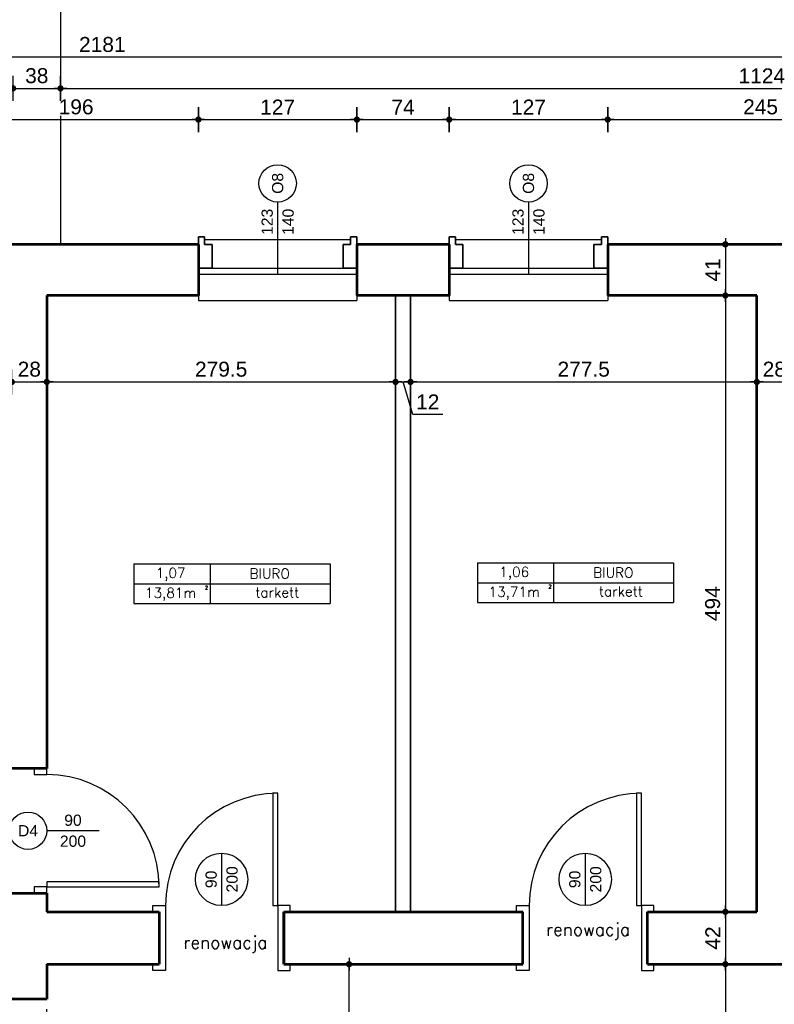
# Model space of a CAD drawing. Header units: millimetres. Extents: x 11979 to 37895, y 18730 to 47884.
# Tile 215 of 256: x 34896 to 35500, y 42002 to 42792. Entities that reach past the tile are written whole.
import ezdxf
from ezdxf.enums import TextEntityAlignment as Align

# ---------------------------------------------------------------- set-up
doc = ezdxf.new("R2010")
doc.units = ezdxf.units.MM
doc.linetypes.add('ACAD_ISO03W100', pattern=[30, 12, -18])
doc.linetypes.add('DASHED', pattern=[19.05, 12.7, -6.35])
for name, color, linetype in [('-LI-WIDOK', 2, 'Continuous'), ('-STROPODACH', 7, 'Continuous'), ('-WYMIAR', 8, 'Continuous'), ('_drzwi łuk', 1, 'Continuous'), ('_PROJEKTOWANE', 5, 'Continuous'), ('drzwi łuk', 1, 'Continuous'), ('PROJEKTOWANE', 5, 'Continuous')]:
    doc.layers.add(name, color=color, linetype=linetype)
doc.layers.add('-ŚCIANY DZIAŁOWE', color=3, linetype='Continuous', lineweight=35)
doc.layers.add('-ŚCIANY NOŚNE', color=4, linetype='Continuous', lineweight=53)
doc.styles.add('ARIAL', font='arial.ttf', dxfattribs={"height": 0.5})
doc.styles.add('SIMPLEX', font='simplex')
doc.styles.get("Standard").update_dxf_attribs({"font": 'arial.ttf'})
doc.dimstyles.new('CZA-KROPKA-50', dxfattribs={"dimtxt": 12, "dimasz": 1, "dimexe": 2, "dimexo": 25, "dimgap": 4, "dimtad": 1, "dimdec": 1, "dimrnd": 0.5, "dimzin": 9, "dimdsep": 46, "dimtxsty": 'Standard', "dimblk": 'CZA-KROPKA', "dimblk1": 'CZA-KROPKA', "dimblk2": 'CZA-KROPKA', "dimsah": 1, "dimcen": -20, "dimse1": 1, "dimse2": 1, "dimclrd": 8, "dimclre": 8, "dimclrt": 9, "dimadec": 0, "dimazin": 0, "dimtfac": 1, "dimtdec": 1, "dimtmove": 1, "dimatfit": 3, "dimldrblk": 'CZA-KROPKA', "dimfxl": 1, "dimtolj": 1, "dimtzin": 9, "dimarcsym": 0})

# ---------------------------------------------------------------- blocks, each defined once
blk = doc.blocks.new('CZA-KROPKA')
at = {"layer": '-WYMIAR', "linetype": 'ByBlock'}
for p, q in [((0, 10), (0, -10)), ((5, 0), (-5, 0))]:
    blk.add_line(p, q, dxfattribs=at)
at = {"layer": '-WYMIAR', "linetype": 'ByBlock', "const_width": 2.5}
blk.add_lwpolyline([(-1.25, 0, 1), (1.25, 0, 1)], format="xyb", close=True, dxfattribs=at)
blk = doc.blocks.new('*D2676')
at = {"layer": 'Defpoints', "color": 0}
for p in [(35159.65, 42034.62), (35203.18, 42034.62), (35185.39, 41852.62)]:
    blk.add_point(p, dxfattribs=at)
at = {"layer": 'PROJEKTOWANE', "color": 8, "lineweight": -2}
blk.add_line((35159.65, 41853.62), (35159.65, 42033.62), dxfattribs=at)
for p, rotation in [((35159.65, 42034.62), 90), ((35159.65, 41852.62), 270)]:
    blk.add_blockref('CZA-KROPKA', p, dxfattribs=dict(at, rotation=rotation))
at = {"layer": 'PROJEKTOWANE', "color": 9, "insert": (35149.52, 41943.62), "char_height": 12, "attachment_point": 5, "rotation": 90, "bg_fill": 3, "box_fill_scale": 1.1, "bg_fill_color": 257, "bg_fill_transparency": 0}
blk.add_mtext('\\A1;182', dxfattribs=at)
blk = doc.blocks.new('*D2590')
at = {"layer": '_PROJEKTOWANE', "color": 8, "lineweight": -2}
blk.add_line((34890.39, 42501.35), (34916.39, 42501.35), dxfattribs=at)
at = {"layer": 'Defpoints', "color": 0}
for p in [(34889.39, 42570.62), (34917.39, 42570.62), (34917.39, 42501.35)]:
    blk.add_point(p, dxfattribs=at)
at = {"layer": '_PROJEKTOWANE', "color": 8, "lineweight": -2, "rotation": 180}
blk.add_blockref('CZA-KROPKA', (34889.39, 42501.35), dxfattribs=at)
at = {"layer": '_PROJEKTOWANE', "color": 8, "lineweight": -2}
blk.add_blockref('CZA-KROPKA', (34917.39, 42501.35), dxfattribs=at)
at = {"layer": '_PROJEKTOWANE', "color": 9, "insert": (34903.39, 42511.48), "char_height": 12, "attachment_point": 5}
blk.add_mtext('\\A1;28', dxfattribs=at)
blk = doc.blocks.new('*D2591')
at = {"layer": '_PROJEKTOWANE', "color": 8, "lineweight": -2}
blk.add_line((34918.39, 42501.35), (35195.89, 42501.35), dxfattribs=at)
at = {"layer": 'Defpoints', "color": 0}
for p in [(34917.39, 42570.62), (35196.89, 42570.62), (35196.89, 42501.35)]:
    blk.add_point(p, dxfattribs=at)
at = {"layer": '_PROJEKTOWANE', "color": 8, "lineweight": -2, "rotation": 180}
blk.add_blockref('CZA-KROPKA', (34917.39, 42501.35), dxfattribs=at)
at = {"layer": '_PROJEKTOWANE', "color": 8, "lineweight": -2}
blk.add_blockref('CZA-KROPKA', (35196.89, 42501.35), dxfattribs=at)
at = {"layer": '_PROJEKTOWANE', "color": 9, "insert": (35057.14, 42511.48), "char_height": 12, "attachment_point": 5}
blk.add_mtext('\\A1;279.5', dxfattribs=at)
blk = doc.blocks.new('*D2592')
at = {"layer": '_PROJEKTOWANE', "color": 8, "lineweight": -2}
for p, q in [((35197.89, 42501.35), (35207.89, 42501.35)), ((35210.71, 42475.28), (35202.89, 42501.35)), ((35234.65, 42475.28), (35210.71, 42475.28))]:
    blk.add_line(p, q, dxfattribs=at)
at = {"layer": 'Defpoints', "color": 0}
for p in [(35196.89, 42570.62), (35208.89, 42570.62), (35208.89, 42501.35)]:
    blk.add_point(p, dxfattribs=at)
at = {"layer": '_PROJEKTOWANE', "color": 8, "lineweight": -2, "rotation": 180}
blk.add_blockref('CZA-KROPKA', (35196.89, 42501.35), dxfattribs=at)
at = {"layer": '_PROJEKTOWANE', "color": 8, "lineweight": -2}
blk.add_blockref('CZA-KROPKA', (35208.89, 42501.35), dxfattribs=at)
at = {"layer": '_PROJEKTOWANE', "color": 9, "insert": (35222.68, 42485.3), "char_height": 12, "attachment_point": 5}
blk.add_mtext('\\A1;12', dxfattribs=at)
blk = doc.blocks.new('*D2593')
at = {"layer": '_PROJEKTOWANE', "color": 8, "lineweight": -2}
blk.add_line((35209.89, 42501.35), (35485.39, 42501.35), dxfattribs=at)
at = {"layer": 'Defpoints', "color": 0}
for p in [(35208.89, 42570.62), (35486.39, 42570.62), (35486.39, 42501.35)]:
    blk.add_point(p, dxfattribs=at)
at = {"layer": '_PROJEKTOWANE', "color": 8, "lineweight": -2, "rotation": 180}
blk.add_blockref('CZA-KROPKA', (35208.89, 42501.35), dxfattribs=at)
at = {"layer": '_PROJEKTOWANE', "color": 8, "lineweight": -2}
blk.add_blockref('CZA-KROPKA', (35486.39, 42501.35), dxfattribs=at)
at = {"layer": '_PROJEKTOWANE', "color": 9, "insert": (35347.64, 42511.48), "char_height": 12, "attachment_point": 5}
blk.add_mtext('\\A1;277.5', dxfattribs=at)
blk = doc.blocks.new('*D2594')
at = {"layer": '_PROJEKTOWANE', "color": 8, "lineweight": -2}
blk.add_line((35487.39, 42501.35), (35513.39, 42501.35), dxfattribs=at)
at = {"layer": 'Defpoints', "color": 0}
for p in [(35486.39, 42570.62), (35514.39, 42570.62), (35514.39, 42501.35)]:
    blk.add_point(p, dxfattribs=at)
at = {"layer": '_PROJEKTOWANE', "color": 8, "lineweight": -2, "rotation": 180}
blk.add_blockref('CZA-KROPKA', (35486.39, 42501.35), dxfattribs=at)
at = {"layer": '_PROJEKTOWANE', "color": 8, "lineweight": -2}
blk.add_blockref('CZA-KROPKA', (35514.39, 42501.35), dxfattribs=at)
at = {"layer": '_PROJEKTOWANE', "color": 9, "insert": (35500.39, 42511.48), "char_height": 12, "attachment_point": 5}
blk.add_mtext('\\A1;28', dxfattribs=at)
blk = doc.blocks.new('*D2610')
at = {"layer": '_PROJEKTOWANE', "color": 8, "lineweight": -2}
blk.add_line((35461.15, 42610.62), (35461.15, 42571.62), dxfattribs=at)
at = {"layer": 'Defpoints', "color": 0}
for p in [(35468.8, 42611.62), (35461.15, 42570.62), (35468.8, 42570.62)]:
    blk.add_point(p, dxfattribs=at)
at = {"layer": '_PROJEKTOWANE', "color": 8, "lineweight": -2}
for p, rotation in [((35461.15, 42611.62), 90), ((35461.15, 42570.62), 270)]:
    blk.add_blockref('CZA-KROPKA', p, dxfattribs=dict(at, rotation=rotation))
at = {"layer": '_PROJEKTOWANE', "color": 9, "insert": (35451.13, 42591.12), "char_height": 12, "attachment_point": 5, "rotation": 90}
blk.add_mtext('\\A1;41', dxfattribs=at)
blk = doc.blocks.new('*D2611')
at = {"layer": '_PROJEKTOWANE', "color": 8, "lineweight": -2}
blk.add_line((35461.15, 42569.62), (35461.15, 42077.62), dxfattribs=at)
at = {"layer": 'Defpoints', "color": 0}
for p in [(35468.8, 42570.62), (35461.15, 42076.62), (35486.39, 42076.62)]:
    blk.add_point(p, dxfattribs=at)
at = {"layer": '_PROJEKTOWANE', "color": 8, "lineweight": -2}
for p, rotation in [((35461.15, 42570.62), 90), ((35461.15, 42076.62), 270)]:
    blk.add_blockref('CZA-KROPKA', p, dxfattribs=dict(at, rotation=rotation))
at = {"layer": '_PROJEKTOWANE', "color": 9, "insert": (35451.03, 42323.62), "char_height": 12, "attachment_point": 5, "rotation": 90}
blk.add_mtext('\\A1;494', dxfattribs=at)
blk = doc.blocks.new('*D2612')
at = {"layer": '_PROJEKTOWANE', "color": 8, "lineweight": -2}
blk.add_line((35461.15, 42075.62), (35461.15, 42035.62), dxfattribs=at)
at = {"layer": 'Defpoints', "color": 0}
for p in [(35486.39, 42076.62), (35461.15, 42034.62), (35488.77, 42034.62)]:
    blk.add_point(p, dxfattribs=at)
at = {"layer": '_PROJEKTOWANE', "color": 8, "lineweight": -2}
for p, rotation in [((35461.15, 42076.62), 90), ((35461.15, 42034.62), 270)]:
    blk.add_blockref('CZA-KROPKA', p, dxfattribs=dict(at, rotation=rotation))
at = {"layer": '_PROJEKTOWANE', "color": 9, "insert": (35451.13, 42055.62), "char_height": 12, "attachment_point": 5, "rotation": 90}
blk.add_mtext('\\A1;42', dxfattribs=at)
blk = doc.blocks.new('*D2613')
at = {"layer": '_PROJEKTOWANE', "color": 8, "lineweight": -2}
blk.add_line((35461.15, 42033.62), (35461.15, 41853.62), dxfattribs=at)
at = {"layer": 'Defpoints', "color": 0}
for p in [(35488.77, 42034.62), (35461.15, 41852.62), (35517.19, 41852.62)]:
    blk.add_point(p, dxfattribs=at)
at = {"layer": '_PROJEKTOWANE', "color": 8, "lineweight": -2}
for p, rotation in [((35461.15, 42034.62), 90), ((35461.15, 41852.62), 270)]:
    blk.add_blockref('CZA-KROPKA', p, dxfattribs=dict(at, rotation=rotation))
at = {"layer": '_PROJEKTOWANE', "color": 9, "insert": (35451.03, 41943.62), "char_height": 12, "attachment_point": 5, "rotation": 90}
blk.add_mtext('\\A1;182', dxfattribs=at)
blk = doc.blocks.new('*D2957')
at = {"layer": '-WYMIAR', "color": 8, "lineweight": -2}
blk.add_line((36152.39, 42612.62), (36152.39, 42873.62), dxfattribs=at)
at = {"layer": 'Defpoints', "color": 0}
for p in [(34890.39, 42874.62), (36152.39, 42874.62), (36052.39, 42611.62)]:
    blk.add_point(p, dxfattribs=at)
at = {"layer": '-WYMIAR', "color": 8, "lineweight": -2}
for p, rotation in [((36152.39, 42874.62), 90), ((36152.39, 42611.62), 270)]:
    blk.add_blockref('CZA-KROPKA', p, dxfattribs=dict(at, rotation=rotation))
at = {"layer": '-WYMIAR', "color": 9, "insert": (36142.26, 42743.12), "char_height": 12, "attachment_point": 5, "rotation": 90, "bg_fill": 3, "box_fill_scale": 1.1, "bg_fill_color": 257, "bg_fill_transparency": 0}
blk.add_mtext('\\A1;263', dxfattribs=at)
blk = doc.blocks.new('*D2960')
at = {"layer": '-WYMIAR', "color": 8, "lineweight": -2}
blk.add_line((36177.39, 42612.62), (36177.39, 42911.62), dxfattribs=at)
at = {"layer": 'Defpoints', "color": 0}
for p in [(34928.39, 42912.62), (36177.39, 42912.62), (36052.39, 42611.62)]:
    blk.add_point(p, dxfattribs=at)
at = {"layer": '-WYMIAR', "color": 8, "lineweight": -2}
for p, rotation in [((36177.39, 42912.62), 90), ((36177.39, 42611.62), 270)]:
    blk.add_blockref('CZA-KROPKA', p, dxfattribs=dict(at, rotation=rotation))
at = {"layer": '-WYMIAR', "color": 9, "insert": (36167.26, 42762.12), "char_height": 12, "attachment_point": 5, "rotation": 90, "bg_fill": 3, "box_fill_scale": 1.1, "bg_fill_color": 257, "bg_fill_transparency": 0}
blk.add_mtext('\\A1;301', dxfattribs=at)
blk = doc.blocks.new('*D2961')
at = {"layer": '-WYMIAR', "color": 8, "lineweight": -2}
blk.add_line((36202.39, 41491.62), (36202.39, 42911.62), dxfattribs=at)
at = {"layer": 'Defpoints', "color": 0}
for p in [(34928.39, 42912.62), (36202.39, 42912.62), (36052.39, 41490.62)]:
    blk.add_point(p, dxfattribs=at)
at = {"layer": '-WYMIAR', "color": 8, "lineweight": -2}
for p, rotation in [((36202.39, 42912.62), 90), ((36202.39, 41490.62), 270)]:
    blk.add_blockref('CZA-KROPKA', p, dxfattribs=dict(at, rotation=rotation))
at = {"layer": '-WYMIAR', "color": 9, "insert": (36192.37, 42201.62), "char_height": 12, "attachment_point": 5, "rotation": 90, "bg_fill": 3, "box_fill_scale": 1.1, "bg_fill_color": 257, "bg_fill_transparency": 0}
blk.add_mtext('\\A1;1422', dxfattribs=at)
blk = doc.blocks.new('*D2966')
at = {"layer": '-WYMIAR', "color": 8, "lineweight": -2}
blk.add_line((34843.89, 42711.62), (35037.89, 42711.62), dxfattribs=at)
at = {"layer": 'Defpoints', "color": 0}
for p in [(35038.89, 42711.62), (34842.89, 42611.62), (35038.89, 42611.62)]:
    blk.add_point(p, dxfattribs=at)
at = {"layer": '-WYMIAR', "color": 8, "lineweight": -2, "rotation": 180}
blk.add_blockref('CZA-KROPKA', (34842.89, 42711.62), dxfattribs=at)
at = {"layer": '-WYMIAR', "color": 8, "lineweight": -2}
blk.add_blockref('CZA-KROPKA', (35038.89, 42711.62), dxfattribs=at)
at = {"layer": '-WYMIAR', "color": 9, "insert": (34940.89, 42721.75), "char_height": 12, "attachment_point": 5, "bg_fill": 3, "box_fill_scale": 1.1, "bg_fill_color": 257, "bg_fill_transparency": 0}
blk.add_mtext('\\A1;196', dxfattribs=at)
blk = doc.blocks.new('*D2967')
at = {"layer": '-WYMIAR', "color": 8, "lineweight": -2}
blk.add_line((35039.89, 42711.62), (35164.89, 42711.62), dxfattribs=at)
at = {"layer": 'Defpoints', "color": 0}
for p in [(35165.89, 42711.62), (35038.89, 42611.62), (35165.89, 42611.62)]:
    blk.add_point(p, dxfattribs=at)
at = {"layer": '-WYMIAR', "color": 8, "lineweight": -2, "rotation": 180}
blk.add_blockref('CZA-KROPKA', (35038.89, 42711.62), dxfattribs=at)
at = {"layer": '-WYMIAR', "color": 8, "lineweight": -2}
blk.add_blockref('CZA-KROPKA', (35165.89, 42711.62), dxfattribs=at)
at = {"layer": '-WYMIAR', "color": 9, "insert": (35102.39, 42721.65), "char_height": 12, "attachment_point": 5, "bg_fill": 3, "box_fill_scale": 1.1, "bg_fill_color": 257, "bg_fill_transparency": 0}
blk.add_mtext('\\A1;127', dxfattribs=at)
blk = doc.blocks.new('*D2968')
at = {"layer": '-WYMIAR', "color": 8, "lineweight": -2}
blk.add_line((35166.89, 42711.62), (35238.89, 42711.62), dxfattribs=at)
at = {"layer": 'Defpoints', "color": 0}
for p in [(35239.89, 42711.62), (35165.89, 42611.62), (35239.89, 42611.62)]:
    blk.add_point(p, dxfattribs=at)
at = {"layer": '-WYMIAR', "color": 8, "lineweight": -2, "rotation": 180}
blk.add_blockref('CZA-KROPKA', (35165.89, 42711.62), dxfattribs=at)
at = {"layer": '-WYMIAR', "color": 8, "lineweight": -2}
blk.add_blockref('CZA-KROPKA', (35239.89, 42711.62), dxfattribs=at)
at = {"layer": '-WYMIAR', "color": 9, "insert": (35202.89, 42721.62), "char_height": 12, "attachment_point": 5, "bg_fill": 3, "box_fill_scale": 1.1, "bg_fill_color": 257, "bg_fill_transparency": 0}
blk.add_mtext('\\A1;74', dxfattribs=at)
blk = doc.blocks.new('*D2969')
at = {"layer": '-WYMIAR', "color": 8, "lineweight": -2}
blk.add_line((35240.89, 42711.62), (35365.89, 42711.62), dxfattribs=at)
at = {"layer": 'Defpoints', "color": 0}
for p in [(35366.89, 42711.62), (35239.89, 42611.62), (35366.89, 42611.62)]:
    blk.add_point(p, dxfattribs=at)
at = {"layer": '-WYMIAR', "color": 8, "lineweight": -2, "rotation": 180}
blk.add_blockref('CZA-KROPKA', (35239.89, 42711.62), dxfattribs=at)
at = {"layer": '-WYMIAR', "color": 8, "lineweight": -2}
blk.add_blockref('CZA-KROPKA', (35366.89, 42711.62), dxfattribs=at)
at = {"layer": '-WYMIAR', "color": 9, "insert": (35303.39, 42721.65), "char_height": 12, "attachment_point": 5, "bg_fill": 3, "box_fill_scale": 1.1, "bg_fill_color": 257, "bg_fill_transparency": 0}
blk.add_mtext('\\A1;127', dxfattribs=at)
blk = doc.blocks.new('*D2970')
at = {"layer": '-WYMIAR', "color": 8, "lineweight": -2}
blk.add_line((35367.89, 42711.62), (35610.89, 42711.62), dxfattribs=at)
at = {"layer": 'Defpoints', "color": 0}
for p in [(35611.89, 42711.62), (35366.89, 42611.62), (35611.89, 42611.62)]:
    blk.add_point(p, dxfattribs=at)
at = {"layer": '-WYMIAR', "color": 8, "lineweight": -2, "rotation": 180}
blk.add_blockref('CZA-KROPKA', (35366.89, 42711.62), dxfattribs=at)
at = {"layer": '-WYMIAR', "color": 8, "lineweight": -2}
blk.add_blockref('CZA-KROPKA', (35611.89, 42711.62), dxfattribs=at)
at = {"layer": '-WYMIAR', "color": 9, "insert": (35489.39, 42721.75), "char_height": 12, "attachment_point": 5, "bg_fill": 3, "box_fill_scale": 1.1, "bg_fill_color": 257, "bg_fill_transparency": 0}
blk.add_mtext('\\A1;245', dxfattribs=at)
blk = doc.blocks.new('*D2979')
at = {"layer": '-WYMIAR', "color": 8, "lineweight": -2}
blk.add_line((34891.39, 42736.62), (34927.39, 42736.62), dxfattribs=at)
at = {"layer": 'Defpoints', "color": 0}
for p in [(34928.39, 42736.62), (34890.39, 42611.62), (34928.39, 42611.62)]:
    blk.add_point(p, dxfattribs=at)
at = {"layer": '-WYMIAR', "color": 8, "lineweight": -2, "rotation": 180}
blk.add_blockref('CZA-KROPKA', (34890.39, 42736.62), dxfattribs=at)
at = {"layer": '-WYMIAR', "color": 8, "lineweight": -2}
blk.add_blockref('CZA-KROPKA', (34928.39, 42736.62), dxfattribs=at)
at = {"layer": '-WYMIAR', "color": 9, "insert": (34909.39, 42746.75), "char_height": 12, "attachment_point": 5, "bg_fill": 3, "box_fill_scale": 1.1, "bg_fill_color": 257, "bg_fill_transparency": 0}
blk.add_mtext('\\A1;38', dxfattribs=at)
blk = doc.blocks.new('*D2980')
at = {"layer": '-WYMIAR', "color": 8, "lineweight": -2}
blk.add_line((34929.39, 42736.62), (36051.39, 42736.62), dxfattribs=at)
at = {"layer": 'Defpoints', "color": 0}
for p in [(36052.39, 42736.62), (34928.39, 42611.62), (36052.39, 42611.62)]:
    blk.add_point(p, dxfattribs=at)
at = {"layer": '-WYMIAR', "color": 8, "lineweight": -2, "rotation": 180}
blk.add_blockref('CZA-KROPKA', (34928.39, 42736.62), dxfattribs=at)
at = {"layer": '-WYMIAR', "color": 8, "lineweight": -2}
blk.add_blockref('CZA-KROPKA', (36052.39, 42736.62), dxfattribs=at)
at = {"layer": '-WYMIAR', "color": 9, "insert": (35490.39, 42746.65), "char_height": 12, "attachment_point": 5, "bg_fill": 3, "box_fill_scale": 1.1, "bg_fill_color": 257, "bg_fill_transparency": 0}
blk.add_mtext('\\A1;1124', dxfattribs=at)
blk = doc.blocks.new('*D2981')
at = {"layer": '-WYMIAR', "color": 8, "lineweight": -2}
blk.add_line((36051.39, 42761.62), (33872.39, 42761.62), dxfattribs=at)
at = {"layer": 'Defpoints', "color": 0}
for p in [(33871.39, 42761.62), (33871.39, 42611.62), (36052.39, 42611.62)]:
    blk.add_point(p, dxfattribs=at)
at = {"layer": '-WYMIAR', "color": 8, "lineweight": -2, "rotation": 180}
blk.add_blockref('CZA-KROPKA', (33871.39, 42761.62), dxfattribs=at)
at = {"layer": '-WYMIAR', "color": 8, "lineweight": -2}
blk.add_blockref('CZA-KROPKA', (36052.39, 42761.62), dxfattribs=at)
at = {"layer": '-WYMIAR', "color": 9, "insert": (34961.89, 42771.75), "char_height": 12, "attachment_point": 5, "bg_fill": 3, "box_fill_scale": 1.1, "bg_fill_color": 257, "bg_fill_transparency": 0}
blk.add_mtext('\\A1;2181', dxfattribs=at)

msp = doc.modelspace()

# ---------------------------------------------------------------- linework, layer by layer
at = {"layer": '-LI-WIDOK'}
for p, q in [((34928.39, 42912.62), (34928.39, 42611.62)), ((35043.89, 42615.62), (35160.89, 42615.62)), ((35244.89, 42615.62), (35361.89, 42615.62)), ((35038.89, 42570.62), (35038.89, 42566.62)), ((35165.89, 42570.62), (35165.89, 42566.62)), ((35239.89, 42570.62), (35239.89, 42566.62)), ((35366.89, 42570.62), (35366.89, 42566.62)), ((35038.89, 42566.62), (35165.89, 42566.62)), ((35239.89, 42566.62), (35366.89, 42566.62))]:
    msp.add_line(p, q, dxfattribs=at)
for points in [[(35098.48, 42081.62), (35102.48, 42081.62), (35102.48, 42171.62), (35098.48, 42171.62)], [(35389.89, 42081.62), (35393.89, 42081.62), (35393.89, 42171.62), (35389.89, 42171.62)]]:
    msp.add_lwpolyline(points, close=True, dxfattribs=at)
for points in [[(35007.48, 42076.62), (35002.48, 42076.62), (35002.48, 42081.62), (35012.48, 42081.62), (35012.48, 42034.62), (35012.48, 42029.62), (35002.48, 42029.62), (35002.48, 42034.62), (35007.48, 42034.62), (35007.48, 42076.62)], [(35107.48, 42076.62), (35112.48, 42076.62), (35112.48, 42081.62), (35102.48, 42081.62), (35102.48, 42034.62), (35102.48, 42029.62), (35112.48, 42029.62), (35112.48, 42034.62), (35107.48, 42034.62), (35107.48, 42076.62)], [(35298.89, 42076.62), (35293.89, 42076.62), (35293.89, 42081.62), (35303.89, 42081.62), (35303.89, 42034.62), (35303.89, 42029.62), (35293.89, 42029.62), (35293.89, 42034.62), (35298.89, 42034.62), (35298.89, 42076.62)], [(35398.89, 42076.62), (35403.89, 42076.62), (35403.89, 42081.62), (35393.89, 42081.62), (35393.89, 42034.62), (35393.89, 42029.62), (35403.89, 42029.62), (35403.89, 42034.62), (35398.89, 42034.62), (35398.89, 42076.62)]]:
    msp.add_lwpolyline(points, dxfattribs=at)
at = {"layer": '-STROPODACH', "linetype": 'DASHED'}
for p, q in [((35007.48, 42076.62), (35007.48, 42034.62)), ((35007.48, 42034.62), (35007.48, 42076.62))]:
    msp.add_line(p, q, dxfattribs=at)
at = {"layer": '-ŚCIANY DZIAŁOWE'}
for p, q in [((35038.89, 42611.62), (35038.89, 42617.62)), ((35038.89, 42617.62), (35043.89, 42617.62)), ((35043.89, 42617.62), (35043.89, 42611.62)), ((35165.89, 42617.62), (35160.89, 42617.62)), ((35160.89, 42617.62), (35160.89, 42611.62)), ((35165.89, 42611.62), (35165.89, 42617.62)), ((35239.89, 42611.62), (35239.89, 42617.62)), ((35239.89, 42617.62), (35244.89, 42617.62)), ((35244.89, 42617.62), (35244.89, 42611.62)), ((35366.89, 42617.62), (35361.89, 42617.62)), ((35361.89, 42617.62), (35361.89, 42611.62)), ((35366.89, 42611.62), (35366.89, 42617.62)), ((35043.89, 42611.62), (35049.89, 42611.62)), ((35049.89, 42611.62), (35049.89, 42592.62)), ((35160.89, 42611.62), (35154.89, 42611.62)), ((35154.89, 42611.62), (35154.89, 42592.62)), ((35244.89, 42611.62), (35250.89, 42611.62)), ((35250.89, 42611.62), (35250.89, 42592.62)), ((35361.89, 42611.62), (35355.89, 42611.62)), ((35355.89, 42611.62), (35355.89, 42592.62)), ((35049.89, 42592.62), (35038.89, 42592.62)), ((35154.89, 42592.62), (35165.89, 42592.62)), ((35250.89, 42592.62), (35239.89, 42592.62)), ((35355.89, 42592.62), (35366.89, 42592.62)), ((35196.89, 42570.62), (35196.89, 42076.62)), ((35208.89, 42570.62), (35208.89, 42076.62))]:
    msp.add_line(p, q, dxfattribs=at)
at = {"layer": '-ŚCIANY NOŚNE'}
for p, q in [((35038.89, 42611.62), (34842.89, 42611.62)), ((35038.89, 42611.62), (35038.89, 42570.62)), ((35239.89, 42611.62), (35165.89, 42611.62)), ((35165.89, 42611.62), (35165.89, 42570.62)), ((35239.89, 42611.62), (35239.89, 42570.62)), ((35611.89, 42611.62), (35366.89, 42611.62)), ((35366.89, 42611.62), (35366.89, 42570.62)), ((35611.89, 42611.62), (35370.89, 42611.62)), ((35038.89, 42570.62), (34917.39, 42570.62)), ((34917.39, 42570.62), (34917.39, 42191.62)), ((35239.89, 42570.62), (35165.89, 42570.62)), ((35486.39, 42570.62), (35366.89, 42570.62)), ((35486.39, 42076.62), (35486.39, 42570.62)), ((34917.39, 42191.62), (34889.39, 42191.62)), ((34889.39, 42091.62), (34917.39, 42091.62)), ((34917.39, 42091.62), (34917.39, 42076.62)), ((34917.39, 42076.62), (35007.48, 42076.62)), ((35007.48, 42076.62), (35007.48, 42034.62)), ((35107.48, 42076.62), (35298.89, 42076.62)), ((35107.48, 42076.62), (35107.48, 42034.62)), ((35107.48, 42034.62), (35107.48, 42076.62)), ((35107.48, 42076.62), (35107.48, 42034.62)), ((35298.89, 42034.62), (35298.89, 42076.62)), ((35298.89, 42034.62), (35298.89, 42076.62)), ((35398.89, 42076.62), (35486.39, 42076.62)), ((35398.89, 42034.62), (35398.89, 42076.62)), ((35398.89, 42034.62), (35398.89, 42076.62)), ((34917.39, 42034.62), (35007.48, 42034.62)), ((34917.39, 42034.62), (34917.39, 42006.62)), ((35107.48, 42034.62), (35298.89, 42034.62)), ((35398.89, 42034.62), (35514.39, 42034.62)), ((34917.39, 42006.62), (34883.69, 42006.62))]:
    msp.add_line(p, q, dxfattribs=at)
at = {"layer": '_drzwi łuk'}
for p, q in [((35057.48, 42123.62), (35057.48, 42081.62)), ((35348.89, 42123.62), (35348.89, 42081.62))]:
    msp.add_line(p, q, dxfattribs=at)
at = {"layer": '_drzwi łuk', "linetype": 'ACAD_ISO03W100'}
msp.add_line((34917.39, 41896.62), (34917.39, 42006.62), dxfattribs=at)
at = {"layer": '_drzwi łuk'}
for centre in [(35057.48, 42102.62), (35348.89, 42102.62)]:
    msp.add_circle(centre, 21, dxfattribs=at)
for centre in [(35102.48, 42081.62), (35393.89, 42081.62)]:
    msp.add_arc(centre, 90, 90, 180, dxfattribs=at)
at = {"layer": 'drzwi łuk', "ltscale": 0.5}
for p, q in [((35262.51, 42356.42), (35419.7, 42356.42)), ((35262.51, 42356.42), (35262.51, 42324.42)), ((35323.58, 42356.42), (35323.58, 42324.42)), ((35419.7, 42356.42), (35419.7, 42324.42)), ((34987.16, 42355.62), (35144.36, 42355.62)), ((34987.16, 42355.62), (34987.16, 42323.62)), ((35048.23, 42355.62), (35048.23, 42323.62)), ((35144.36, 42355.62), (35144.36, 42323.62)), ((35262.51, 42340.42), (35419.7, 42340.42)), ((34987.16, 42339.62), (35144.36, 42339.62)), ((34987.16, 42323.62), (35144.36, 42323.62)), ((35262.51, 42324.42), (35419.7, 42324.42))]:
    msp.add_line(p, q, dxfattribs=at)
at = {"layer": 'PROJEKTOWANE'}
for p, q in [((35102.39, 42645.48), (35102.39, 42587.62)), ((35303.39, 42645.48), (35303.39, 42587.62)), ((35038.89, 42587.62), (35165.89, 42587.62)), ((35049.89, 42592.62), (35162.89, 42592.62)), ((35239.89, 42587.62), (35366.89, 42587.62)), ((35250.89, 42592.62), (35363.89, 42592.62)), ((34959.39, 42141.62), (34917.39, 42141.62))]:
    msp.add_line(p, q, dxfattribs=at)
for points in [[(34907.39, 42191.62), (34907.39, 42186.62), (34917.39, 42186.62), (34917.39, 42191.62)], [(34907.39, 42096.62), (34907.39, 42091.62), (34917.39, 42091.62), (34917.39, 42096.62)], [(34917.39, 42100.62), (34917.39, 42096.62), (35007.39, 42096.62), (35007.39, 42100.62)]]:
    msp.add_lwpolyline(points, close=True, dxfattribs=at)
for centre in [(35102.39, 42660.48), (35303.39, 42660.48), (34902.39, 42141.62)]:
    msp.add_circle(centre, 15, dxfattribs=at)
msp.add_arc((34917.39, 42096.62), 90, 0, 90, dxfattribs=at)

# ---------------------------------------------------------------- texts
at = {"layer": '-LI-WIDOK', "style": 'SIMPLEX'}
for s, height, p in [('1,07', 8, (35016.63, 42348.26)), ('BIURO', 8, (35096.05, 42347.68)), ('1,06', 8, (35291.97, 42349.06)), ('BIURO', 8, (35371.4, 42348.48)), ('13,81m', 8, (35016.63, 42332.26)), ('2', 3, (35045.39, 42336.46)), ('13,71m', 8, (35291.97, 42333.06)), ('2', 3, (35320.73, 42337.26))]:
    msp.add_text(s, height=height, dxfattribs=at).set_placement(p, align=Align.MIDDLE_CENTER)
at = {"layer": '-LI-WIDOK', "style": 'ARIAL'}
for s, p in [('200', (35065.86, 42102.62)), ('200', (35357.27, 42102.62)), ('90', (35049.08, 42102.62)), ('90', (35340.49, 42102.62))]:
    msp.add_text(s, height=9, rotation=90, dxfattribs=at).set_placement(p, align=Align.MIDDLE_CENTER)
at = {"layer": 'PROJEKTOWANE', "style": 'ARIAL'}
for s, p in [('O8', (35102.39, 42660.48)), ('O8', (35303.39, 42660.48)), ('123', (35093.99, 42629.66)), ('140', (35110.77, 42629.66)), ('123', (35294.99, 42629.66)), ('140', (35311.77, 42629.66))]:
    msp.add_text(s, height=9, rotation=90, dxfattribs=at).set_placement(p, align=Align.MIDDLE_CENTER)
at = {"layer": 'PROJEKTOWANE'}
for s, height, style, p in [('tarkett', 8, 'SIMPLEX', (35102.08, 42332.63)), ('tarkett', 8, 'SIMPLEX', (35377.43, 42333.43)), ('90', 9, 'ARIAL', (34938.39, 42150.02)), ('D4', 9, 'ARIAL', (34902.39, 42141.62)), ('200', 9, 'ARIAL', (34938.39, 42133.24)), ('renowacja', 10, 'SIMPLEX', (35351.19, 42062.47)), ('renowacja', 10, 'SIMPLEX', (35060.58, 42052.07))]:
    msp.add_text(s, height=height, dxfattribs=dict(at, style=style)).set_placement(p, align=Align.MIDDLE_CENTER)

# ---------------------------------------------------------------- dimensions: what is measured, and where the dimension line sits
at = {"layer": '_PROJEKTOWANE'}
for base, p1, p2, picture, middle in [((35461.15, 42570.62), (35468.8, 42611.62), (35468.8, 42570.62), '*D2610', (35451.13, 42591.12)), ((35461.15, 42076.62), (35468.8, 42570.62), (35486.39, 42076.62), '*D2611', (35451.03, 42323.62)), ((35461.15, 42034.62), (35486.39, 42076.62), (35488.77, 42034.62), '*D2612', (35451.13, 42055.62)), ((35461.15, 41852.62), (35488.77, 42034.62), (35517.19, 41852.62), '*D2613', (35451.03, 41943.62))]:
    dim = msp.add_linear_dim(base=base, p1=p1, p2=p2, angle=90, dimstyle='CZA-KROPKA-50', dxfattribs=at)
    dim.commit()
    dim.dimension.update_dxf_attribs({"geometry": picture, "text_midpoint": middle})
for base, p1, p2, picture, middle in [((34917.39, 42501.35), (34889.39, 42570.62), (34917.39, 42570.62), '*D2590', (34903.39, 42511.48)), ((35196.89, 42501.35), (34917.39, 42570.62), (35196.89, 42570.62), '*D2591', (35057.14, 42511.48)), ((35208.89, 42501.35), (35196.89, 42570.62), (35208.89, 42570.62), '*D2592', (35214.71, 42485.3)), ((35486.39, 42501.35), (35208.89, 42570.62), (35486.39, 42570.62), '*D2593', (35347.64, 42511.48)), ((35514.39, 42501.35), (35486.39, 42570.62), (35514.39, 42570.62), '*D2594', (35500.39, 42511.48))]:
    dim = msp.add_linear_dim(base=base, p1=p1, p2=p2, dimstyle='CZA-KROPKA-50', dxfattribs=at)
    dim.commit()
    dim.dimension.update_dxf_attribs({"geometry": picture, "text_midpoint": middle})

# ---------------------------------------------------------------- next in the draw order: dimensions: what is measured, and where the dimension line sits
at = {"layer": '-WYMIAR'}
dim = msp.add_linear_dim(base=(36152.39, 42874.62), p1=(36052.39, 42611.62), p2=(34890.39, 42874.62), angle=90, dimstyle='CZA-KROPKA-50', override={"dimfxl": 0, "dimfxlon": 1, "dimtfill": 1}, dxfattribs=at)
dim.commit()
dim.dimension.update_dxf_attribs({"geometry": '*D2957', "text_midpoint": (36142.26, 42743.12)})
at = {"layer": 'PROJEKTOWANE'}
dim = msp.add_linear_dim(base=(35159.65, 42034.62), p1=(35185.39, 41852.62), p2=(35203.18, 42034.62), angle=90, dimstyle='CZA-KROPKA-50', override={"dimfxl": 0, "dimfxlon": 1, "dimtfill": 1}, dxfattribs=at)
dim.commit()
dim.dimension.update_dxf_attribs({"geometry": '*D2676', "text_midpoint": (35149.52, 41943.62)})

# ---------------------------------------------------------------- next in the draw order: dimensions: what is measured, and where the dimension line sits
at = {"layer": '-WYMIAR'}
dim = msp.add_linear_dim(base=(36177.39, 42912.62), p1=(36052.39, 42611.62), p2=(34928.39, 42912.62), angle=90, dimstyle='CZA-KROPKA-50', override={"dimfxl": 0, "dimfxlon": 1, "dimtfill": 1}, dxfattribs=at)
dim.commit()
dim.dimension.update_dxf_attribs({"geometry": '*D2960', "text_midpoint": (36167.26, 42762.12)})

# ---------------------------------------------------------------- next in the draw order: dimensions: what is measured, and where the dimension line sits
dim = msp.add_linear_dim(base=(36202.39, 42912.62), p1=(36052.39, 41490.62), p2=(34928.39, 42912.62), angle=90, dimstyle='CZA-KROPKA-50', override={"dimfxl": 0, "dimfxlon": 1, "dimtfill": 1}, dxfattribs=at)
dim.commit()
dim.dimension.update_dxf_attribs({"geometry": '*D2961', "text_midpoint": (36192.37, 42201.62)})

# ---------------------------------------------------------------- next in the draw order: dimensions: what is measured, and where the dimension line sits
dim = msp.add_linear_dim(base=(35038.89, 42711.62), p1=(34842.89, 42611.62), p2=(35038.89, 42611.62), dimstyle='CZA-KROPKA-50', override={"dimfxl": 0, "dimfxlon": 1, "dimtfill": 1}, dxfattribs=at)
dim.commit()
dim.dimension.update_dxf_attribs({"geometry": '*D2966', "text_midpoint": (34940.89, 42721.75)})

# ---------------------------------------------------------------- next in the draw order: dimensions: what is measured, and where the dimension line sits
for base, p1, p2, picture, middle in [((34928.39, 42736.62), (34890.39, 42611.62), (34928.39, 42611.62), '*D2979', (34909.39, 42746.75)), ((35165.89, 42711.62), (35038.89, 42611.62), (35165.89, 42611.62), '*D2967', (35102.39, 42721.65))]:
    dim = msp.add_linear_dim(base=base, p1=p1, p2=p2, dimstyle='CZA-KROPKA-50', override={"dimfxl": 0, "dimfxlon": 1, "dimtfill": 1}, dxfattribs=at)
    dim.commit()
    dim.dimension.update_dxf_attribs({"geometry": picture, "text_midpoint": middle})

# ---------------------------------------------------------------- next in the draw order: dimensions: what is measured, and where the dimension line sits
dim = msp.add_linear_dim(base=(35239.89, 42711.62), p1=(35165.89, 42611.62), p2=(35239.89, 42611.62), dimstyle='CZA-KROPKA-50', override={"dimfxl": 0, "dimfxlon": 1, "dimtfill": 1}, dxfattribs=at)
dim.commit()
dim.dimension.update_dxf_attribs({"geometry": '*D2968', "text_midpoint": (35202.89, 42721.62)})

# ---------------------------------------------------------------- next in the draw order: dimensions: what is measured, and where the dimension line sits
dim = msp.add_linear_dim(base=(35366.89, 42711.62), p1=(35239.89, 42611.62), p2=(35366.89, 42611.62), dimstyle='CZA-KROPKA-50', override={"dimfxl": 0, "dimfxlon": 1, "dimtfill": 1}, dxfattribs=at)
dim.commit()
dim.dimension.update_dxf_attribs({"geometry": '*D2969', "text_midpoint": (35303.39, 42721.65)})

# ---------------------------------------------------------------- next in the draw order: dimensions: what is measured, and where the dimension line sits
dim = msp.add_linear_dim(base=(35611.89, 42711.62), p1=(35366.89, 42611.62), p2=(35611.89, 42611.62), dimstyle='CZA-KROPKA-50', override={"dimfxl": 0, "dimfxlon": 1, "dimtfill": 1}, dxfattribs=at)
dim.commit()
dim.dimension.update_dxf_attribs({"geometry": '*D2970', "text_midpoint": (35489.39, 42721.75)})

# ---------------------------------------------------------------- next in the draw order: dimensions: what is measured, and where the dimension line sits
dim = msp.add_linear_dim(base=(36052.39, 42736.62), p1=(34928.39, 42611.62), p2=(36052.39, 42611.62), dimstyle='CZA-KROPKA-50', override={"dimfxl": 0, "dimfxlon": 1, "dimtfill": 1}, dxfattribs=at)
dim.commit()
dim.dimension.update_dxf_attribs({"geometry": '*D2980', "text_midpoint": (35490.39, 42746.65)})

# ---------------------------------------------------------------- next in the draw order: dimensions: what is measured, and where the dimension line sits
dim = msp.add_linear_dim(base=(33871.39, 42761.62), p1=(36052.39, 42611.62), p2=(33871.39, 42611.62), dimstyle='CZA-KROPKA-50', override={"dimfxl": 0, "dimfxlon": 1, "dimtfill": 1}, dxfattribs=at)
dim.commit()
dim.dimension.update_dxf_attribs({"geometry": '*D2981', "text_midpoint": (34961.89, 42771.75)})

doc.saveas('drawing.dxf')
